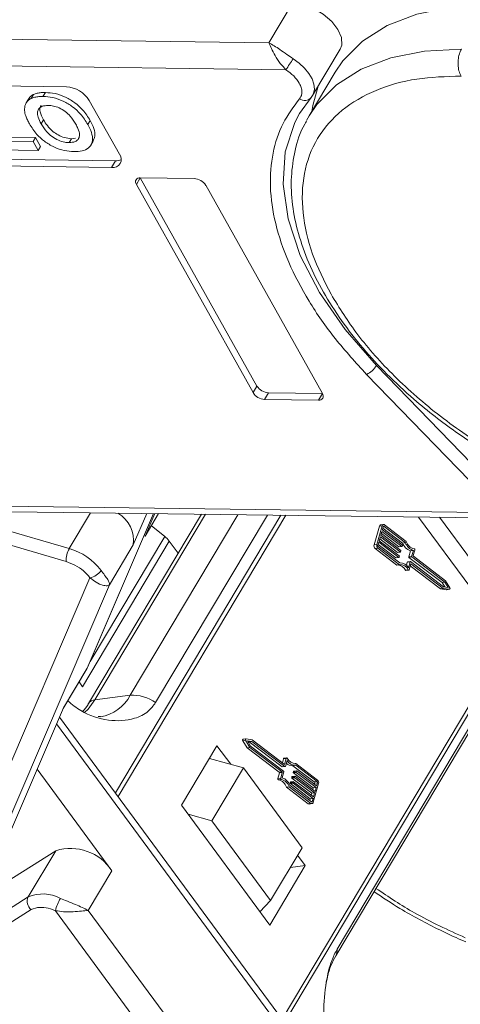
# Model space of a CAD drawing. Header units: millimetres. Extents: x 3199 to 4123, y -210 to 442.
# Tile 20 of 39: x 3606 to 3630, y 310 to 362. Entities that reach past the tile are written whole.
import ezdxf

# ---------------------------------------------------------------- set-up
doc = ezdxf.new("R2010")
doc.units = ezdxf.units.MM

msp = doc.modelspace()

# ---------------------------------------------------------------- linework, layer by layer
at = {"color": 7, "linetype": 'Continuous', "lineweight": 15}
for p, q in [((3620.875, 362.879), (3619.622, 360.774)), ((3619.622, 360.774), (3592.386, 361.133)), ((3621.93, 357.975), (3623.391, 360.431)), ((3592.368, 359.719), (3620.516, 359.348)), ((3623.136, 359.225), (3621.758, 356.909)), ((3608.886, 358.44), (3597.456, 358.591)), ((3606.881, 357.792), (3606.755, 357.582)), ((3607.147, 358.035), (3607.022, 357.824)), ((3607.773, 358.138), (3607.647, 357.927)), ((3611.697, 354.867), (3610.101, 357.717)), ((3621.245, 357.025), (3621.861, 357.88)), ((3621.93, 357.975), (3621.861, 357.88)), ((3607.674, 356.69), (3607.548, 356.48)), ((3610.147, 356.652), (3610.022, 356.441)), ((3621.614, 356.653), (3621.758, 356.909)), ((3605.569, 355.773), (3607.243, 355.751)), ((3607.118, 355.541), (3607.243, 355.751)), ((3607.243, 355.751), (3607.509, 355.276)), ((3609.151, 355.69), (3609.026, 355.479)), ((3609.376, 355.711), (3609.151, 355.69)), ((3605.081, 355.096), (3607.384, 355.066)), ((3607.118, 355.541), (3605.443, 355.563)), ((3607.384, 355.066), (3607.118, 355.541)), ((3607.384, 355.066), (3607.509, 355.276)), ((3610.189, 355.354), (3610.314, 355.565)), ((3600.058, 354.667), (3611.488, 354.516)), ((3599.849, 354.316), (3611.279, 354.166)), ((3611.488, 354.516), (3611.279, 354.166)), ((3612.594, 353.264), (3612.803, 353.615)), ((3615.66, 353.577), (3612.803, 353.615)), ((3612.803, 353.615), (3618.985, 342.571)), ((3612.594, 353.264), (3618.777, 342.221)), ((3622.45, 342.172), (3616.268, 353.216)), ((3631.363, 337.406), (3625.318, 343.657)), ((3624.793, 343.19), (3630.838, 336.94)), ((3618.777, 342.221), (3618.985, 342.571)), ((3619.384, 341.859), (3619.593, 342.21)), ((3619.593, 342.21), (3622.45, 342.172)), ((3622.45, 342.172), (3622.242, 341.821)), ((3619.384, 341.859), (3622.242, 341.821)), ((3609.042, 333.954), (3600.652, 336.394)), ((3631.2, 335.869), (3605.53, 336.207)), ((3605.935, 335.909), (3631.217, 335.575)), ((3610.172, 335.853), (3609.042, 333.954)), ((3613.494, 335.809), (3609.986, 327.608)), ((3610.005, 327.637), (3613.501, 335.809)), ((3616.037, 335.776), (3610.062, 325.736)), ((3610.402, 325.93), (3616.26, 335.773)), ((3612.429, 334.142), (3613.144, 335.814)), ((3613.564, 335.808), (3613.055, 334.618)), ((3613.055, 334.618), (3613.762, 335.806)), ((3600.484, 335.712), (3608.875, 333.272)), ((3620.241, 335.72), (3611.481, 321.002)), ((3611.631, 320.798), (3620.51, 335.717)), ((3617.965, 335.75), (3612.266, 326.176)), ((3613.614, 325.782), (3619.534, 335.729)), ((3627.552, 335.624), (3630.308, 331.877)), ((3630.4, 333.244), (3628.661, 335.609)), ((3614.094, 334.598), (3613.386, 335.175)), ((3635.864, 335.112), (3620.316, 308.99)), ((3620.439, 308.822), (3635.974, 334.923)), ((3625.47, 335.134), (3625.19, 334.145)), ((3625.619, 335.154), (3625.339, 334.165)), ((3625.47, 335.134), (3625.619, 335.154)), ((3625.687, 335.227), (3625.538, 335.207)), ((3625.607, 334.862), (3625.549, 334.656)), ((3625.576, 334.753), (3626.51, 334.041)), ((3626.66, 334.06), (3625.607, 334.862)), ((3625.677, 335.109), (3625.63, 334.945)), ((3625.63, 334.945), (3626.683, 334.143)), ((3625.657, 335.041), (3626.702, 334.245)), ((3625.718, 335.128), (3625.684, 335.124)), ((3626.851, 334.265), (3625.718, 335.128)), ((3626.893, 334.334), (3625.741, 335.211)), ((3609.747, 326.625), (3614.34, 334.343)), ((3614.094, 334.598), (3610.141, 327.957)), ((3612.996, 334.629), (3613.055, 334.618)), ((3614.34, 334.343), (3614.807, 333.709)), ((3625.444, 334.286), (3625.397, 334.121)), ((3626.496, 333.484), (3625.444, 334.286)), ((3625.525, 334.574), (3625.467, 334.368)), ((3625.467, 334.368), (3626.52, 333.566)), ((3625.494, 334.464), (3626.429, 333.752)), ((3626.578, 333.772), (3625.525, 334.574)), ((3625.549, 334.656), (3626.601, 333.854)), ((3626.702, 334.245), (3626.851, 334.265)), ((3611.176, 332.037), (3612.429, 334.142)), ((3625.339, 334.165), (3625.19, 334.145)), ((3625.242, 333.956), (3625.391, 333.975)), ((3625.242, 333.956), (3626.393, 333.078)), ((3625.391, 333.975), (3626.543, 333.098)), ((3625.412, 334.176), (3626.347, 333.464)), ((3625.414, 334.058), (3626.548, 333.194)), ((3626.429, 333.752), (3626.578, 333.772)), ((3626.438, 333.75), (3626.587, 333.769)), ((3626.51, 334.041), (3626.66, 334.06)), ((3626.519, 334.038), (3626.668, 334.058)), ((3626.61, 333.823), (3626.598, 333.782)), ((3626.692, 334.111), (3626.68, 334.07)), ((3627.121, 333.837), (3627.031, 333.519)), ((3627.121, 333.837), (3627.271, 333.857)), ((3627.18, 333.538), (3627.271, 333.857)), ((3627.346, 333.875), (3627.262, 333.577)), ((3608.875, 333.272), (3609.342, 333.08)), ((3626.347, 333.464), (3626.496, 333.484)), ((3626.356, 333.461), (3626.505, 333.481)), ((3626.528, 333.535), (3626.517, 333.493)), ((3626.95, 333.231), (3626.902, 333.061)), ((3626.95, 333.231), (3627.099, 333.25)), ((3627.11, 333.262), (3626.961, 333.243)), ((3627.009, 332.932), (3627.099, 333.25)), ((3627.031, 333.519), (3627.18, 333.538)), ((3627.04, 333.487), (3627.189, 333.507)), ((3627.04, 333.487), (3628.79, 332.155)), ((3627.119, 333.26), (3628.869, 331.927)), ((3628.939, 332.174), (3627.189, 333.507)), ((3628.974, 332.248), (3627.271, 333.545)), ((3626.393, 333.078), (3626.543, 333.098)), ((3626.997, 332.82), (3626.848, 332.8)), ((3626.877, 332.781), (3627.026, 332.801)), ((3627.049, 332.826), (3627.139, 333.144)), ((3627.108, 333.035), (3628.708, 331.816)), ((3627.139, 333.144), (3628.857, 331.836)), ((3610.134, 332.404), (3602.952, 315.615)), ((3628.79, 332.155), (3628.939, 332.174)), ((3628.79, 332.155), (3628.933, 331.918)), ((3629.109, 331.894), (3628.939, 332.174)), ((3629.205, 331.867), (3628.974, 332.248)), ((3604.249, 315.845), (3611.176, 332.037)), ((3628.708, 331.816), (3628.857, 331.836)), ((3628.708, 331.816), (3629.034, 331.772)), ((3628.857, 331.836), (3629.184, 331.791)), ((3628.869, 331.927), (3629.109, 331.894)), ((3629.184, 331.791), (3629.034, 331.772)), ((3629.034, 331.772), (3629.04, 331.772)), ((3629.04, 331.772), (3629.189, 331.791)), ((3633.251, 329.548), (3623.228, 312.71)), ((3623.158, 312.353), (3633.181, 329.191)), ((3608.715, 325.462), (3609.971, 327.572)), ((3609.986, 327.608), (3608.733, 325.503)), ((3609.974, 327.576), (3610.005, 327.638)), ((3609.559, 326.88), (3609.747, 326.625)), ((3610.402, 325.93), (3612.266, 326.176)), ((3608.733, 325.503), (3605.502, 317.95)), ((3621.367, 307.56), (3608.526, 325.019)), ((3610.698, 325.052), (3610.567, 325.045)), ((3608.37, 324.656), (3620.95, 307.552)), ((3618.233, 323.764), (3618.382, 323.783)), ((3618.233, 323.764), (3618.464, 323.383)), ((3618.398, 323.859), (3618.249, 323.84)), ((3618.382, 323.783), (3618.614, 323.403)), ((3618.73, 323.815), (3618.404, 323.859)), ((3618.719, 323.724), (3618.479, 323.756)), ((3618.479, 323.756), (3618.649, 323.476)), ((3620.448, 322.506), (3618.73, 323.815)), ((3616.866, 323.495), (3614.987, 320.338)), ((3617.591, 322.51), (3616.866, 323.495)), ((3618.464, 323.383), (3618.614, 323.403)), ((3618.464, 323.383), (3620.168, 322.086)), ((3618.505, 323.713), (3618.57, 323.704)), ((3618.57, 323.704), (3618.719, 323.724)), ((3618.57, 323.704), (3620.319, 322.371)), ((3618.614, 323.403), (3620.317, 322.106)), ((3618.649, 323.476), (3620.398, 322.144)), ((3620.468, 322.391), (3618.719, 323.724)), ((3616.465, 322.821), (3618.266, 322.324)), ((3620.389, 322.805), (3620.33, 322.596)), ((3620.389, 322.805), (3620.538, 322.825)), ((3620.561, 322.85), (3620.412, 322.83)), ((3620.538, 322.825), (3620.448, 322.506)), ((3620.579, 322.719), (3620.489, 322.4)), ((3611.299, 316.865), (3607.34, 322.248)), ((3618.266, 322.324), (3616.595, 319.518)), ((3621.38, 318.09), (3618.266, 322.324)), ((3620.319, 322.371), (3620.468, 322.391)), ((3620.328, 322.369), (3620.477, 322.388)), ((3620.891, 322.437), (3621.04, 322.457)), ((3620.891, 322.437), (3622.024, 321.573)), ((3621.003, 322.547), (3621.045, 322.553)), ((3622.173, 321.593), (3621.04, 322.457)), ((3622.197, 321.675), (3621.045, 322.553)), ((3620.177, 322.054), (3620.092, 321.756)), ((3620.241, 321.776), (3620.092, 321.756)), ((3620.123, 321.688), (3620.272, 321.707)), ((3620.168, 322.086), (3620.317, 322.106)), ((3620.177, 322.054), (3620.326, 322.074)), ((3620.241, 321.776), (3620.326, 322.074)), ((3620.407, 322.112), (3620.317, 321.794)), ((3620.84, 321.849), (3620.828, 321.808)), ((3620.828, 321.808), (3620.978, 321.828)), ((3620.837, 321.776), (3620.986, 321.796)), ((3620.837, 321.776), (3621.89, 320.975)), ((3620.84, 321.849), (3620.989, 321.869)), ((3621.001, 321.881), (3620.852, 321.862)), ((3620.922, 322.138), (3620.91, 322.096)), ((3620.91, 322.096), (3621.059, 322.116)), ((3620.919, 322.065), (3621.068, 322.084)), ((3620.919, 322.065), (3621.971, 321.263)), ((3620.922, 322.138), (3621.071, 322.157)), ((3621.082, 322.17), (3620.933, 322.15)), ((3620.978, 321.828), (3620.989, 321.869)), ((3622.039, 320.994), (3620.986, 321.796)), ((3621.01, 321.879), (3622.062, 321.077)), ((3621.059, 322.116), (3621.071, 322.157)), ((3622.121, 321.283), (3621.068, 322.084)), ((3621.091, 322.167), (3622.144, 321.365)), ((3620.546, 321.297), (3620.695, 321.317)), ((3620.546, 321.297), (3621.697, 320.42)), ((3620.695, 321.317), (3621.847, 320.44)), ((3620.736, 321.386), (3621.87, 320.522)), ((3620.758, 321.561), (3620.747, 321.52)), ((3620.747, 321.52), (3620.896, 321.54)), ((3620.755, 321.488), (3620.905, 321.508)), ((3620.755, 321.488), (3621.808, 320.686)), ((3620.758, 321.561), (3620.908, 321.581)), ((3620.919, 321.593), (3620.77, 321.573)), ((3620.896, 321.54), (3620.908, 321.581)), ((3621.957, 320.706), (3620.905, 321.508)), ((3620.928, 321.59), (3621.981, 320.788)), ((3621.971, 321.263), (3621.944, 321.167)), ((3621.969, 320.497), (3622.249, 321.486)), ((3621.971, 321.263), (3622.121, 321.283)), ((3622.024, 321.573), (3622.173, 321.593)), ((3622.041, 321.51), (3622.026, 321.455)), ((3622.191, 321.53), (3622.041, 321.51)), ((3622.062, 321.077), (3622.121, 321.283)), ((3622.144, 321.365), (3622.191, 321.53)), ((3621.808, 320.686), (3621.781, 320.59)), ((3621.808, 320.686), (3621.957, 320.706)), ((3621.89, 320.975), (3621.863, 320.878)), ((3621.89, 320.975), (3622.039, 320.994)), ((3621.911, 320.541), (3621.957, 320.706)), ((3621.981, 320.788), (3622.039, 320.994)), ((3614.987, 320.338), (3619.659, 313.986)), ((3621.847, 320.44), (3621.697, 320.42)), ((3621.751, 320.404), (3621.9, 320.424)), ((3621.855, 320.534), (3621.911, 320.541)), ((3615.335, 319.865), (3616.595, 319.518)), ((3616.595, 319.518), (3619.71, 315.283)), ((3619.71, 315.283), (3621.38, 318.09)), ((3603.882, 315.127), (3608.326, 317.93)), ((3608.326, 317.93), (3606.864, 315.474)), ((3621.538, 317.143), (3621.139, 317.685)), ((3619.659, 313.986), (3621.538, 317.143)), ((3620.755, 317.04), (3621.538, 317.143)), ((3610.047, 314.76), (3611.299, 316.865)), ((3606.864, 315.474), (3601.988, 312.399)), ((3607.026, 314.808), (3607.359, 314.921)), ((3619.138, 314.694), (3619.71, 315.283)), ((3602.15, 311.733), (3607.026, 314.808)), ((3608.303, 314.749), (3624.624, 292.559)), ((3625.787, 293.359), (3610.047, 314.76))]:
    msp.add_line(p, q, dxfattribs=at)
at = {"color": 7, "linetype": 'Continuous', "lineweight": 15, "flags": 128}
for points in [[(3620.875, 362.879), (3621.406, 362.806), (3621.962, 362.606), (3622.491, 362.298), (3622.943, 361.912), (3623.277, 361.482), (3623.46, 361.05), (3623.476, 360.656), (3623.391, 360.431)], [(3623.136, 359.225), (3623.543, 359.821), (3624.578, 360.865), (3625.889, 361.694), (3627.451, 362.291), (3629.231, 362.643), (3631.194, 362.743)], [(3621.758, 356.909), (3622.164, 357.505), (3623.199, 358.55), (3624.511, 359.379), (3626.073, 359.976), (3627.853, 360.327), (3629.816, 360.428)], [(3620.896, 359.932), (3621.22, 359.697), (3621.503, 359.434), (3621.733, 359.153), (3621.901, 358.865), (3622.001, 358.583), (3622.028, 358.318), (3621.98, 358.08), (3621.93, 357.975)], [(3622.228, 358.477), (3621.944, 357.45), (3621.892, 357.134)], [(3625.318, 343.657), (3623.653, 345.567), (3622.297, 347.531), (3621.282, 349.502), (3620.633, 351.433), (3620.364, 353.279), (3620.483, 354.995), (3620.986, 356.541), (3621.245, 357.025)], [(3625.619, 335.154), (3625.627, 335.176), (3625.639, 335.196), (3625.653, 335.211), (3625.669, 335.222), (3625.687, 335.227), (3625.705, 335.227), (3625.723, 335.221), (3625.741, 335.211)], [(3625.718, 335.128), (3625.712, 335.132), (3625.706, 335.134), (3625.699, 335.134), (3625.694, 335.132), (3625.688, 335.128), (3625.684, 335.123), (3625.68, 335.117), (3625.677, 335.109)], [(3626.598, 333.782), (3626.597, 333.778), (3626.595, 333.775), (3626.593, 333.772), (3626.59, 333.77), (3626.587, 333.769), (3626.584, 333.769), (3626.581, 333.77), (3626.578, 333.772)], [(3626.68, 334.07), (3626.678, 334.066), (3626.677, 334.063), (3626.674, 334.06), (3626.672, 334.059), (3626.669, 334.058), (3626.666, 334.058), (3626.662, 334.059), (3626.66, 334.06)], [(3626.517, 333.493), (3626.515, 333.49), (3626.513, 333.486), (3626.511, 333.484), (3626.508, 333.482), (3626.505, 333.481), (3626.502, 333.481), (3626.499, 333.482), (3626.496, 333.484)], [(3627.099, 333.25), (3627.1, 333.254), (3627.102, 333.257), (3627.104, 333.26), (3627.107, 333.262), (3627.11, 333.262), (3627.113, 333.262), (3627.116, 333.261), (3627.119, 333.26)], [(3627.049, 332.826), (3627.045, 332.816), (3627.04, 332.808), (3627.033, 332.803), (3627.026, 332.801), (3627.018, 332.802), (3627.01, 332.805), (3627.003, 332.811), (3626.997, 332.82)], [(3629.205, 331.867), (3629.211, 331.855), (3629.214, 331.842), (3629.214, 331.829), (3629.212, 331.816), (3629.207, 331.805), (3629.201, 331.797), (3629.193, 331.792), (3629.184, 331.791)], [(3609.853, 325.259), (3610.036, 325.437), (3610.402, 325.93)], [(3618.249, 323.84), (3618.246, 323.839), (3618.238, 323.834), (3618.231, 323.826), (3618.226, 323.815), (3618.224, 323.802), (3618.225, 323.789), (3618.228, 323.776), (3618.233, 323.764)], [(3618.382, 323.783), (3618.377, 323.795), (3618.374, 323.808), (3618.373, 323.822), (3618.375, 323.835), (3618.38, 323.846), (3618.387, 323.854), (3618.395, 323.859), (3618.404, 323.859)], [(3620.538, 322.825), (3620.542, 322.835), (3620.548, 322.842), (3620.554, 322.847), (3620.562, 322.85), (3620.57, 322.849), (3620.577, 322.845), (3620.584, 322.839), (3620.59, 322.831)], [(3620.489, 322.4), (3620.487, 322.397), (3620.485, 322.393), (3620.483, 322.391), (3620.48, 322.389), (3620.477, 322.388), (3620.474, 322.388), (3620.471, 322.389), (3620.468, 322.391)], [(3620.989, 321.869), (3620.991, 321.873), (3620.993, 321.876), (3620.995, 321.879), (3620.998, 321.88), (3621.001, 321.881), (3621.004, 321.881), (3621.007, 321.88), (3621.01, 321.879)], [(3621.071, 322.157), (3621.072, 322.161), (3621.074, 322.164), (3621.077, 322.167), (3621.079, 322.169), (3621.082, 322.169), (3621.085, 322.169), (3621.088, 322.169), (3621.091, 322.167)], [(3620.908, 321.581), (3620.909, 321.585), (3620.911, 321.588), (3620.913, 321.59), (3620.916, 321.592), (3620.919, 321.593), (3620.922, 321.593), (3620.925, 321.592), (3620.928, 321.59)], [(3621.969, 320.497), (3621.96, 320.474), (3621.949, 320.455), (3621.935, 320.44), (3621.918, 320.429), (3621.901, 320.424), (3621.883, 320.424), (3621.864, 320.429), (3621.847, 320.44)], [(3621.87, 320.522), (3621.876, 320.519), (3621.882, 320.517), (3621.888, 320.517), (3621.894, 320.519), (3621.899, 320.522), (3621.904, 320.527), (3621.908, 320.534), (3621.911, 320.541)]]:
    msp.add_lwpolyline(points, dxfattribs=at)
at = {"color": 7, "linetype": 'Continuous', "lineweight": 15}
for centre, radius, start, end in [((3613.41, 364.386), 8.711, 324.662, 329.248), ((3608.796, 356.906), 1.537, 31.8473, 86.6363), ((3621.517, 358.138), 0.43, 229.8655, 323.2292), ((3611.355, 354.596), 0.437, 260.0385, 38.4558), ((3611.52, 355.153), 0.637, 267.1403, 294.9461), ((3612.765, 353.4), 0.218, 80.0385, 218.4558), ((3615.615, 352.81), 0.768, 31.8473, 86.6363), ((3624.295, 344.28), 1.198, 294.5482, 328.6554), ((3619.638, 342.977), 0.768, 211.8473, 266.6363), ((3619.429, 342.626), 0.768, 211.8473, 266.6363), ((3622.279, 342.036), 0.218, 260.0385, 38.4558), ((3610.752, 334.378), 1.694, 351.9795, 59.2703), ((3625.558, 335.12), 0.0897, 102.8147, 170.9506), ((3613.206, 333.495), 1.416, 36.7878, 51.1659), ((3627.316, 334.456), 0.649, 198.9809, 252.5902), ((3627.465, 334.476), 0.649, 198.9809, 252.5902), ((3627.425, 334.486), 0.554, 196.0216, 258.5675), ((3610.113, 333.33), 1.239, 149.7579, 182.6723), ((3608.141, 330.85), 3.232, 37.0263, 73.8079), ((3625.369, 334.093), 0.187, 163.6063, 227.0882), ((3625.518, 334.112), 0.187, 163.6063, 227.0882), ((3625.457, 334.103), 0.0624, 163.6063, 227.0882), ((3626.436, 333.762), 0.0121, 230.5013, 275.8302), ((3626.518, 334.05), 0.0121, 230.5013, 275.8302), ((3626.58, 333.832), 0.0312, 343.6063, 47.0882), ((3626.662, 334.12), 0.0312, 343.6063, 47.0882), ((3627.297, 333.894), 0.0531, 339.0142, 69.5163), ((3626.355, 333.473), 0.0121, 230.5013, 275.8302), ((3626.498, 333.543), 0.0312, 343.6063, 47.0882), ((3626.57, 332.698), 0.497, 28.1091, 92.5825), ((3626.964, 333.228), 0.015, 102.8147, 170.9506), ((3627.061, 333.51), 0.0312, 163.6063, 227.0882), ((3627.21, 333.53), 0.0312, 163.6063, 227.0882), ((3627.292, 333.568), 0.0312, 163.6063, 227.0882), ((3609.982, 333.267), 0.876, 279.9887, 327.5441), ((3626.418, 332.616), 0.468, 23.1872, 87.87), ((3626.578, 332.646), 0.453, 22.5602, 94.5342), ((3626.876, 332.811), 0.0298, 201.3509, 272.6958), ((3610.424, 325.497), 0.434, 92.8929, 146.1383), ((3610.344, 327.164), 2.161, 279.2647, 332.8026), ((3612.392, 324.107), 2.073, 53.9109, 93.4783), ((3620.419, 322.8), 0.0305, 103.5894, 170.1758), ((3621.017, 322.953), 0.497, 208.1091, 272.5825), ((3621.009, 323.005), 0.453, 202.5602, 274.5342), ((3620.327, 322.381), 0.0121, 230.5013, 275.8302), ((3620.851, 322.868), 0.433, 223.4651, 275.2323), ((3620.142, 321.737), 0.0531, 159.0142, 249.5163), ((3620.013, 321.145), 0.554, 16.0216, 78.5675), ((3620.147, 322.063), 0.0312, 343.6063, 47.0882), ((3620.291, 321.757), 0.0531, 159.0142, 249.5163), ((3620.162, 321.164), 0.554, 16.0216, 78.5675), ((3620.296, 322.083), 0.0312, 343.6063, 47.0882), ((3620.123, 321.175), 0.649, 18.9809, 72.5902), ((3620.377, 322.121), 0.0312, 343.6063, 47.0882), ((3620.858, 321.799), 0.0312, 163.6063, 227.0882), ((3620.855, 321.847), 0.015, 102.8147, 170.9506), ((3620.94, 322.088), 0.0312, 163.6063, 227.0882), ((3620.937, 322.135), 0.015, 102.8147, 170.9506), ((3621.008, 321.819), 0.0312, 163.6063, 227.0882), ((3621.089, 322.107), 0.0312, 163.6063, 227.0882), ((3622.069, 321.538), 0.187, 343.6063, 47.0882), ((3620.777, 321.511), 0.0312, 163.6063, 227.0882), ((3620.773, 321.559), 0.015, 102.8147, 170.9506), ((3620.926, 321.531), 0.0312, 163.6063, 227.0882), ((3621.982, 321.528), 0.0624, 343.6063, 47.0882), ((3622.131, 321.547), 0.0624, 343.6063, 47.0882), ((3621.744, 320.476), 0.0724, 230.5013, 275.8302), ((3609.105, 315.42), 2.628, 33.3594, 107.2412), ((3607.364, 315.243), 0.551, 155.1641, 232.1261), ((3607.637, 313.715), 1.922, 61.0439, 113.6975), ((3610.595, 314.191), 2.359, 149.2813, 166.3093), ((3622.671, 312.634), 0.563, 330.0184, 7.7263)]:
    msp.add_arc(centre, radius, start, end, dxfattribs=at)
for points, knots in [([(3619.622, 360.774), (3619.806, 360.668), (3620.091, 360.502), (3620.541, 360.172), (3620.786, 360.007), (3620.896, 359.932)], [0, 0, 0, 0, 0.4984129, 0.772928, 1, 1, 1, 1]), ([(3620.516, 359.348), (3620.414, 359.457), (3620.197, 359.689), (3619.943, 360.099), (3619.744, 360.485), (3619.663, 360.678), (3619.622, 360.774)], [0, 0, 0, 0, 0.2343588, 0.4982155, 0.7484812, 1, 1, 1, 1]), ([(3629.797, 359.013), (3629.757, 359.101), (3629.676, 359.277), (3629.629, 359.611), (3629.644, 359.951), (3629.714, 360.233), (3629.787, 360.372), (3629.816, 360.428)], [0, 0, 0, 0, 0.2146939, 0.4293877, 0.6440816, 0.8587754, 1, 1, 1, 1]), ([(3622.908, 347.435), (3622.55, 348.151), (3621.813, 349.627), (3621.336, 351.808), (3621.399, 353.899), (3622.099, 355.755), (3623.397, 357.256), (3625.204, 358.309), (3627.348, 358.93), (3628.997, 358.986), (3629.797, 359.013)], [0, 0, 0, 0, 0.116516, 0.240011, 0.368641, 0.5, 0.631359, 0.759989, 0.883484, 1, 1, 1, 1]), ([(3621.227, 358.631), (3621.266, 358.552), (3621.343, 358.394), (3621.375, 358.171), (3621.35, 357.968), (3621.277, 357.862), (3621.24, 357.809)], [0, 0, 0, 0, 0.249897, 0.499995, 0.749897, 1, 1, 1, 1]), ([(3606.671, 357.192), (3606.671, 357.255), (3606.672, 357.384), (3606.723, 357.526), (3606.783, 357.633), (3606.847, 357.707), (3606.923, 357.774), (3606.989, 357.808), (3607.022, 357.824)], [0, 0, 0, 0, 0.234577, 0.474616, 0.602394, 0.731366, 0.864712, 1, 1, 1, 1]), ([(3606.882, 357.792), (3606.891, 357.809), (3606.916, 357.854), (3606.972, 357.918), (3607.048, 357.985), (3607.114, 358.018), (3607.147, 358.035)], [0, 0, 0, 0, 0.165415, 0.43613, 0.716027, 1, 1, 1, 1]), ([(3607.022, 357.824), (3607.052, 357.837), (3607.113, 357.863), (3607.214, 357.889), (3607.317, 357.909), (3607.423, 357.92), (3607.532, 357.928), (3607.609, 357.927), (3607.647, 357.927)], [0, 0, 0, 0, 0.173824, 0.348753, 0.509989, 0.671947, 0.83568, 1, 1, 1, 1]), ([(3607.147, 358.035), (3607.178, 358.048), (3607.239, 358.074), (3607.339, 358.099), (3607.442, 358.119), (3607.548, 358.131), (3607.658, 358.138), (3607.734, 358.138), (3607.773, 358.138)], [0, 0, 0, 0, 0.173824, 0.348753, 0.509989, 0.671947, 0.83568, 1, 1, 1, 1]), ([(3607.647, 357.927), (3607.817, 357.916), (3608.159, 357.894), (3608.717, 357.698), (3609.228, 357.389), (3609.697, 356.958), (3609.903, 356.631), (3610.022, 356.441)], [0, 0, 0, 0, 0.190951, 0.383806, 0.567202, 0.749158, 1, 1, 1, 1]), ([(3607.773, 358.138), (3607.943, 358.127), (3608.284, 358.105), (3608.842, 357.908), (3609.354, 357.599), (3609.822, 357.168), (3610.028, 356.841), (3610.147, 356.652)], [0, 0, 0, 0, 0.190951, 0.383806, 0.567202, 0.749158, 1, 1, 1, 1]), ([(3621.24, 357.809), (3620.926, 357.385), (3620.285, 356.522), (3619.774, 354.938), (3619.628, 353.152), (3619.908, 351.198), (3620.601, 349.152), (3621.681, 347.09), (3623.066, 345.08), (3624.224, 343.813), (3624.793, 343.19)], [0, 0, 0, 0, 0.11979, 0.243937, 0.371168, 0.5, 0.628832, 0.756063, 0.88021, 1, 1, 1, 1]), ([(3606.931, 356.469), (3606.911, 356.505), (3606.872, 356.576), (3606.82, 356.683), (3606.773, 356.789), (3606.728, 356.91), (3606.687, 357.047), (3606.676, 357.143), (3606.671, 357.192)], [0, 0, 0, 0, 0.144333, 0.288896, 0.43326, 0.578073, 0.787796, 1, 1, 1, 1]), ([(3607.921, 357.452), (3607.811, 357.446), (3607.611, 357.434), (3607.422, 357.301), (3607.335, 357.105), (3607.375, 356.819), (3607.487, 356.6), (3607.548, 356.48)], [0, 0, 0, 0, 0.206921, 0.375523, 0.544118, 0.748218, 1, 1, 1, 1]), ([(3607.674, 356.69), (3607.603, 356.833), (3607.489, 357.064), (3607.459, 357.33), (3607.524, 357.418), (3607.545, 357.448)], [0, 0, 0, 0, 0.518211, 0.836222, 1, 1, 1, 1]), ([(3609.386, 356.463), (3609.297, 356.608), (3609.153, 356.841), (3608.834, 357.141), (3608.518, 357.328), (3608.198, 357.434), (3608.012, 357.446), (3607.921, 357.452)], [0, 0, 0, 0, 0.30115, 0.485556, 0.671153, 0.838464, 1, 1, 1, 1]), ([(3609.151, 355.69), (3609.026, 355.701), (3608.8, 355.722), (3608.45, 355.876), (3608.131, 356.091), (3607.864, 356.377), (3607.736, 356.587), (3607.674, 356.69)], [0, 0, 0, 0, 0.216564, 0.389208, 0.56147, 0.78467, 1, 1, 1, 1]), ([(3610.147, 356.652), (3610.218, 356.509), (3610.361, 356.223), (3610.436, 355.835), (3610.333, 355.655), (3610.289, 355.578)], [0, 0, 0, 0, 0.361173, 0.725143, 1, 1, 1, 1]), ([(3609.293, 355.004), (3609.123, 355.015), (3608.782, 355.037), (3608.225, 355.229), (3607.718, 355.535), (3607.252, 355.959), (3607.049, 356.281), (3606.931, 356.469)], [0, 0, 0, 0, 0.192376, 0.386627, 0.570921, 0.749918, 1, 1, 1, 1]), ([(3607.548, 356.48), (3607.638, 356.335), (3607.786, 356.098), (3608.118, 355.792), (3608.454, 355.598), (3608.772, 355.494), (3608.951, 355.484), (3609.026, 355.479)], [0, 0, 0, 0, 0.300079, 0.491507, 0.683928, 0.866896, 1, 1, 1, 1]), ([(3609.026, 355.479), (3609.144, 355.488), (3609.37, 355.505), (3609.55, 355.677), (3609.602, 355.921), (3609.527, 356.192), (3609.427, 356.384), (3609.386, 356.463)], [0, 0, 0, 0, 0.223014, 0.426715, 0.599743, 0.8345, 1, 1, 1, 1]), ([(3610.022, 356.441), (3610.094, 356.298), (3610.24, 356.011), (3610.302, 355.586), (3610.161, 355.247), (3609.831, 355.049), (3609.513, 355.006), (3609.327, 355.004), (3609.293, 355.004)], [0, 0, 0, 0, 0.191632, 0.384748, 0.597539, 0.779434, 0.95988, 1, 1, 1, 1]), ([(3621.613, 356.616), (3621.579, 356.564), (3621.278, 356.1), (3620.986, 355.107), (3620.765, 353.673), (3620.832, 352.189), (3621.144, 350.66), (3621.695, 349.108), (3622.466, 347.561), (3623.434, 346.044), (3624.567, 344.586), (3625.854, 343.188), (3627.149, 341.98), (3628.385, 340.967), (3629.741, 339.957), (3630.77, 339.314), (3631.412, 338.913)], [0, 0, 0, 0, 0.010805, 0.097338, 0.17754, 0.25823, 0.339001, 0.419453, 0.499309, 0.578247, 0.655827, 0.730865, 0.807685, 0.863287, 0.914684, 1, 1, 1, 1]), ([(3642.96, 335.501), (3642.117, 335.55), (3640.38, 335.651), (3637.504, 336.338), (3634.482, 337.455), (3631.472, 339.012), (3628.668, 340.915), (3626.246, 343.038), (3624.27, 345.239), (3623.353, 346.717), (3622.908, 347.435)], [0, 0, 0, 0, 0.116516, 0.240011, 0.368641, 0.5, 0.631359, 0.759989, 0.883484, 1, 1, 1, 1]), ([(3610.721, 332.797), (3610.786, 332.709), (3610.929, 332.515), (3611.14, 332.233), (3611.162, 332.114), (3611.176, 332.037)], [0, 0, 0, 0, 0.227063, 0.501587, 1, 1, 1, 1]), ([(3611.176, 332.037), (3611.138, 332.014), (3611.061, 331.967), (3610.807, 332.001), (3610.48, 332.128), (3610.245, 332.316), (3610.134, 332.404)], [0, 0, 0, 0, 0.251131, 0.501805, 0.765641, 1, 1, 1, 1]), ([(3608.959, 325.871), (3609.187, 325.689), (3609.858, 325.156), (3611.116, 324.768), (3612.346, 324.833), (3613.195, 325.231), (3613.491, 325.621), (3613.614, 325.782)], [0, 0, 0, 0, 0.146824, 0.430915, 0.710984, 0.880484, 1, 1, 1, 1]), ([(3610.059, 325.74), (3610.05, 325.722), (3609.963, 325.545), (3609.853, 325.43), (3609.755, 325.326)], [0, 0, 0, 0, 0.102073, 1, 1, 1, 1]), ([(3625.288, 315.931), (3625.961, 315.48), (3627.471, 314.47), (3629.113, 313.725), (3630.023, 313.313)], [0, 0, 0, 0, 0.445764, 1, 1, 1, 1]), ([(3608.567, 315.396), (3608.69, 315.345), (3608.962, 315.233), (3609.507, 315.03), (3609.835, 314.866), (3610.047, 314.76)], [0, 0, 0, 0, 0.227063, 0.501587, 1, 1, 1, 1]), ([(3625.185, 315.758), (3625.64, 315.454), (3626.757, 314.707), (3628.239, 313.928), (3629.413, 313.364), (3629.878, 313.174), (3630.051, 313.104)], [0, 0, 0, 0, 0.2944829, 0.7242002, 0.8979028, 1, 1, 1, 1]), ([(3610.047, 314.76), (3609.931, 314.748), (3609.699, 314.723), (3609.243, 314.689), (3608.75, 314.679), (3608.446, 314.727), (3608.303, 314.749)], [0, 0, 0, 0, 0.251131, 0.501805, 0.765641, 1, 1, 1, 1]), ([(3623.228, 312.71), (3623.13, 312.515), (3622.875, 312.008), (3622.603, 310.834), (3622.481, 309.336), (3622.608, 307.724), (3622.904, 306.867), (3623.054, 306.432)], [0, 0, 0, 0, 0.109672, 0.284648, 0.519248, 0.75632, 1, 1, 1, 1]), ([(3622.638, 310.773), (3622.662, 310.929), (3622.722, 311.313), (3622.9, 311.863), (3623.072, 312.188), (3623.159, 312.354)], [0, 0, 0, 0, 0.25107, 0.618737, 1, 1, 1, 1])]:
    msp.add_open_spline(points, degree=3, knots=knots, dxfattribs=at)
for points in [[(3620.516, 359.348), (3620.665, 359.241), (3620.963, 359.026), (3621.139, 358.763), (3621.227, 358.631)], [(3609.342, 333.08), (3609.5, 332.984), (3609.816, 332.791), (3610.028, 332.533), (3610.134, 332.404)], [(3607.359, 314.921), (3607.505, 314.926), (3607.798, 314.938), (3608.135, 314.812), (3608.303, 314.749)]]:
    msp.add_open_spline(points, degree=3, dxfattribs=at)

doc.saveas('drawing.dxf')
